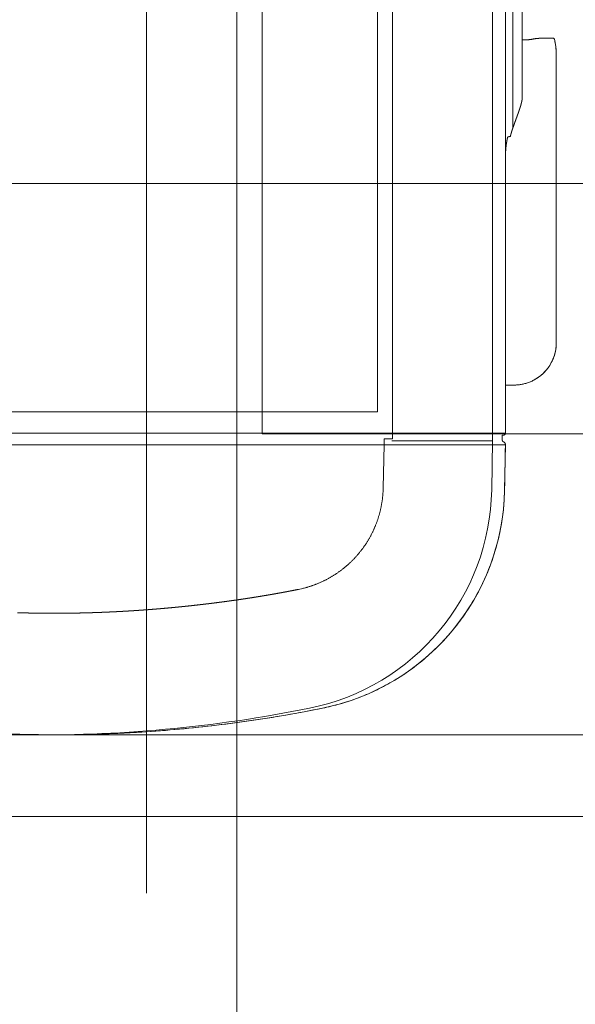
# Model space of a CAD drawing. Header units: millimetres. Extents: x 83969 to 141394, y 139608 to 176267.
# Tile 24 of 40: x 114545 to 115071, y 168722 to 169656. Entities that reach past the tile are written whole.
import ezdxf

# ---------------------------------------------------------------- set-up
doc = ezdxf.new("R2010")
doc.units = ezdxf.units.MM
doc.header["$LTSCALE"] = 50
doc.layers.add('AL35----_PLAFONDS', color=16, linetype='Continuous', lineweight=9)
doc.layers.add('AL72----_INRGEBRUIKSR_OUD', color=6, linetype='Continuous', lineweight=9)
doc.layers.add('AL68----_BRAND_60 MIN', color=92, linetype='BR60')
doc.linetypes.add('BR60', pattern='A,15,-1,["60",Standard,S=2.5,R=0,X=0,Y=-1.25],-4', length=20)

# ---------------------------------------------------------------- blocks, each defined once
blk = doc.blocks.new('A$C624C5264')
at = {"layer": 'AL72----_INRGEBRUIKSR_OUD', "linetype": 'Continuous', "lineweight": 0}
for p, q in [((28865, -6672.05), (28865, -3857.95)), ((29097.94, -4288.37), (29097.94, -6241.63)), ((29083.65, -6215.96), (29083.65, -4314.04)), ((29220.75, -5863.57), (29220.75, -4666.46)), ((29211.93, -5356.09), (29211.93, -5947.18)), ((29205.02, -6190.65), (29205.02, -5369.53)), ((29192.7, -5392), (29192.7, -6243.5)), ((29222.53, -5863.57), (29220.75, -5863.57)), ((29220.75, -5920.2), (29220.75, -5863.57)), ((29239.08, -5861.97), (29239.08, -5861.97)), ((29250.33, -5861.97), (29239.08, -5861.97)), ((29250.33, -5861.97), (29250.33, -5861.97)), ((29253.1, -5876.91), (29253.1, -5876.91)), ((29253.1, -5886.98), (29253.1, -5876.91)), ((29253.1, -5886.98), (29253.1, -5886.98)), ((29253.1, -6150.65), (29253.1, -5886.98)), ((29205.02, -6190.65), (29213.1, -6190.65)), ((29205.02, -6236.09), (29205.02, -6190.65)), ((29213.1, -6190.65), (29213.1, -6190.65)), ((28406.4, -6215.96), (29083.65, -6215.96)), ((29205.02, -6236.09), (28301.46, -6236.09)), ((29090.01, -6247.16), (29090.01, -6241.63)), ((29090.01, -6241.63), (29097.94, -6241.63)), ((29201.76, -6238.11), (29203.05, -6238.09)), ((29201.92, -6242.66), (29201.76, -6238.11)), ((29204.92, -6247.16), (28301.56, -6247.16)), ((29090.01, -6247.16), (29089.16, -6288)), ((29097.35, -6243.5), (29192.7, -6243.5)), ((29192.7, -6243.5), (29191.96, -6289.84)), ((29203.15, -6244.44), (29203.15, -6244.44)), ((29204.18, -6289.84), (29204.92, -6247.16)), ((29089.16, -6288), (29089.14, -6289.23)), ((29374.3, -6522.05), (28140.9, -6522.05))]:
    blk.add_line(p, q, dxfattribs=at)
for centre, radius, start, end in [((29239.08, -5905.17), 43.2, 90, 101.00147), ((29250.33, -5862.97), 1, 14.47318, 90.00034), ((29196.35, -5876.91), 56.75, 0.00007, 14.47318), ((29213.1, -6150.65), 40, 270, 0), ((29203.92, -6242.59), 2, 181.99979, 247.32879), ((29203.02, -6236.09), 2, 271, 0), ((29202.02, -6247.11), 2.9, 359.00002, 67.17672), ((28988.64, -6286.24), 100.54, 357.59656, 358.29792), ((28976.98, -6286.09), 215.01, 281.40315, 359), ((28989.2, -6286.09), 215.01, 281.41078, 359.00002), ((28988.58, -6286.17), 100.6, 352.64861, 353.34961), ((28988.56, -6286.2), 100.62, 353.36829, 354.06913), ((28988.56, -6286.18), 100.63, 354.05907, 354.75989), ((28988.57, -6286.21), 100.61, 354.77677, 355.47765), ((28988.59, -6286.2), 100.59, 355.46769, 356.16876), ((28988.66, -6286.23), 100.52, 356.18682, 356.88835), ((28988.69, -6286.21), 100.49, 356.87638, 357.57814), ((28988.73, -6286.13), 100.47, 347.00135, 347.70327), ((28988.83, -6286.18), 100.36, 347.71978, 348.42247), ((28988.88, -6286.17), 100.31, 348.4118, 349.11485), ((28988.89, -6286.21), 100.3, 349.13323, 349.83634), ((28988.85, -6286.18), 100.34, 349.82388, 350.52668), ((28988.73, -6286.2), 100.45, 350.54729, 351.24933), ((28988.67, -6286.17), 100.52, 351.23803, 351.93958), ((28988.62, -6286.19), 100.57, 351.95865, 352.65987), ((28988.62, -6286.06), 100.59, 341.36472, 342.06579), ((28988.58, -6286.07), 100.63, 342.08337, 342.78418), ((28988.56, -6286.05), 100.65, 342.7758, 343.47647), ((28988.54, -6286.08), 100.66, 343.49273, 344.19333), ((28988.56, -6286.07), 100.65, 344.18423, 344.88488), ((28988.57, -6286.1), 100.62, 344.90234, 345.60318), ((28988.61, -6286.09), 100.59, 345.59085, 346.29192), ((28988.65, -6286.13), 100.54, 346.31062, 347.01205), ((28988.68, -6286.01), 100.55, 335.71945, 336.42082), ((28988.71, -6286.06), 100.51, 336.43807, 337.13972), ((28988.77, -6286.06), 100.45, 337.12878, 337.83085), ((28988.85, -6286.13), 100.35, 337.8475, 338.55025), ((28988.87, -6286.12), 100.33, 338.54053, 339.2434), ((28988.81, -6286.13), 100.39, 339.26076, 339.96323), ((28988.76, -6286.09), 100.45, 339.95297, 340.65501), ((28988.67, -6286.09), 100.54, 340.67523, 341.37668), ((28988.91, -6286.08), 100.32, 330.07521, 330.77822), ((28988.81, -6286.06), 100.42, 330.79611, 331.4984), ((28988.76, -6286.01), 100.48, 331.48826, 332.19008), ((28988.7, -6286.01), 100.53, 332.20837, 332.90986), ((28988.68, -6285.99), 100.56, 332.90077, 333.60204), ((28988.65, -6286), 100.59, 333.61853, 334.31965), ((28988.66, -6285.98), 100.59, 334.30883, 335.00993), ((28988.65, -6286.02), 100.57, 335.0295, 335.7307), ((28988.64, -6285.87), 100.66, 323.74516, 324.44578), ((28988.65, -6285.85), 100.66, 324.43492, 325.13551), ((28988.64, -6285.89), 100.65, 325.15253, 325.85323), ((28988.67, -6285.89), 100.62, 325.84524, 326.54612), ((28988.69, -6285.94), 100.58, 326.56091, 327.26209), ((28988.75, -6285.95), 100.52, 327.25229, 327.95387), ((28988.81, -6286.02), 100.43, 327.97151, 328.67371), ((28988.88, -6286.04), 100.36, 328.66171, 329.36438), ((28988.92, -6286.1), 100.3, 329.38304, 330.08616), ((28988.79, -6285.89), 100.53, 316.6897, 317.39126), ((28988.85, -6285.92), 100.47, 317.37927, 318.08121), ((28988.89, -6286), 100.38, 318.09839, 318.80098), ((28988.93, -6286.01), 100.34, 318.79002, 319.49288), ((28988.91, -6286.03), 100.35, 319.51179, 320.21461), ((28988.88, -6285.98), 100.4, 320.20276, 320.90523), ((28988.78, -6285.95), 100.5, 320.9245, 321.62625), ((28988.74, -6285.89), 100.57, 321.6161, 322.31739), ((28988.69, -6285.89), 100.61, 322.33538, 323.03634), ((28988.67, -6285.86), 100.64, 323.02689, 323.72765), ((28988.94, -6285.91), 100.41, 308.91356, 309.61594), ((28988.98, -6286.01), 100.31, 309.63154, 310.33463), ((28989, -6286), 100.31, 310.32408, 311.02722), ((28988.92, -6285.96), 100.39, 311.04548, 311.74802), ((28988.89, -6285.9), 100.46, 311.73819, 312.44028), ((28988.83, -6285.88), 100.51, 312.45856, 313.16022), ((28988.81, -6285.83), 100.55, 313.14925, 313.85064), ((28988.77, -6285.84), 100.58, 313.87008, 314.57129), ((28988.78, -6285.82), 100.59, 314.5603, 315.26145), ((28988.76, -6285.85), 100.58, 315.27871, 315.97991), ((28988.79, -6285.85), 100.56, 315.96892, 316.67025), ((28989.02, -6285.92), 100.36, 299.03853, 299.74128), ((28989.02, -6285.98), 100.31, 299.75996, 300.46304), ((28989.02, -6285.94), 100.34, 300.45231, 301.1552), ((28988.94, -6285.87), 100.45, 301.17287, 301.87498), ((28988.91, -6285.79), 100.53, 301.86541, 302.567), ((28988.86, -6285.76), 100.58, 302.58531, 303.28651), ((28988.85, -6285.72), 100.62, 303.27736, 303.97829), ((28988.81, -6285.71), 100.65, 303.99366, 304.69439), ((28988.81, -6285.7), 100.66, 304.68741, 305.38805), ((28988.79, -6285.72), 100.66, 305.4039, 306.10457), ((28988.82, -6285.72), 100.64, 306.09374, 306.79454), ((28988.81, -6285.77), 100.6, 306.81264, 307.5137), ((28988.86, -6285.79), 100.55, 307.50299, 308.20437), ((28988.88, -6285.86), 100.49, 308.22103, 308.92288), ((28940.43, -6115.73), 277.35, 285.6231, 285.84581), ((28987.49, -6281.26), 105.25, 285.80594, 286.45498), ((28993.67, -6300.46), 85.09, 286.1269, 286.98183), ((28989.53, -6287.09), 99.09, 287.01049, 287.72794), ((28986.77, -6279.06), 107.57, 287.82655, 288.47698), ((28988.83, -6285.3), 101.01, 288.48735, 289.1842), ((28989.74, -6287.66), 98.48, 289.13847, 289.85612), ((28989.12, -6286.05), 100.2, 289.87669, 290.58092), ((28988.86, -6285.37), 100.93, 290.57977, 291.27819), ((28989.03, -6285.87), 100.41, 291.29465, 291.99703), ((28989.12, -6286.02), 100.23, 291.98321, 292.68695), ((28988.99, -6285.8), 100.48, 292.70776, 293.40971), ((28988.96, -6285.69), 100.59, 293.39922, 294.10033), ((28988.94, -6285.72), 100.57, 294.11813, 294.81939), ((28988.95, -6285.72), 100.57, 294.80932, 295.51063), ((28988.92, -6285.72), 100.58, 295.52912, 296.23033), ((28988.94, -6285.72), 100.58, 296.21786, 296.91912), ((28988.93, -6285.76), 100.54, 296.93812, 297.63961), ((28988.97, -6285.8), 100.49, 297.6289, 298.33073), ((28988.98, -6285.88), 100.42, 298.34797, 299.05033), ((28965.15, -6181.58), 207.37, 282.202, 282.97338), ((28995.15, -6308), 77.44, 282.34411, 283.92122), ((28993.02, -6299.06), 86.63, 283.86338, 284.77874), ((28766.37, -5247.23), 1275, 269.03291, 281.45061)]:
    blk.add_arc(centre, radius, start, end, dxfattribs=at)
for centre, major_axis, ratio, start_param, end_param in [((29222.53, -5819.71), (0, 43.87), 0.992342, 3.141593, 3.333605), ((28779.36, -5246.22), (0, 1275.85), 0.999823, 2.89531, 3.340748)]:
    blk.add_ellipse(centre, major_axis=major_axis, ratio=ratio, start_param=start_param, end_param=end_param, dxfattribs=at)
for points in [[(29220.75, -4666.46), (29220.75, -5265.02), (29220.75, -5863.57)], [(29220.75, -5863.57), (29221.64, -5863.57), (29222.53, -5863.57)], [(29239.08, -5861.97), (29244.71, -5861.97), (29250.33, -5861.97)], [(29253.1, -5876.91), (29253.1, -5881.94), (29253.1, -5886.98)], [(29215.4, -5937.52), (29215.43, -5937.42), (29215.47, -5937.33)], [(29211.93, -5947.18), (29211.82, -5947.5), (29211.71, -5947.82)], [(29211.93, -5947.18), (29211.97, -5947.09), (29212, -5946.99)], [(29213.1, -6190.65), (29209.06, -6190.65), (29205.02, -6190.65)], [(29205.02, -6190.65), (29205.02, -6213.37), (29205.02, -6236.09)], [(29203.05, -6238.09), (29202.41, -6238.1), (29201.76, -6238.11)], [(29201.76, -6238.11), (29201.84, -6240.39), (29201.92, -6242.66)], [(29204.92, -6247.16), (29204.55, -6268.5), (29204.18, -6289.84)], [(29008.98, -6384.26), (29007.48, -6384.56), (29005.99, -6384.86)]]:
    blk.add_open_spline(points, degree=2, dxfattribs=at)
for points, weights in [([(29222.53, -5863.57), (29226.72, -5863.57), (29230.84, -5862.77)], [1, 0.995394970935, 1]), ([(29230.84, -5862.77), (29234.92, -5861.97), (29239.08, -5861.97)], [1, 0.995394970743, 1]), ([(29250.33, -5861.97), (29251.11, -5861.97), (29251.3, -5862.72)], [1, 0.790546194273, 1]), ([(29251.3, -5862.72), (29253.1, -5869.7), (29253.1, -5876.91)], [1, 0.992034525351, 1]), ([(29219.52, -5925.44), (29219.55, -5925.34), (29219.58, -5925.24)], [1, 0.999998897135, 1]), ([(29219.58, -5925.24), (29219.6, -5925.14), (29219.63, -5925.04)], [1, 0.999998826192, 1]), ([(29219.63, -5925.04), (29219.66, -5924.94), (29219.68, -5924.84)], [1, 0.999998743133, 1]), ([(29219.68, -5924.84), (29219.71, -5924.75), (29219.74, -5924.65)], [1, 0.999998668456, 1]), ([(29219.74, -5924.65), (29219.77, -5924.55), (29219.79, -5924.45)], [1, 0.999998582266, 1]), ([(29219.79, -5924.45), (29219.82, -5924.35), (29219.84, -5924.25)], [1, 0.999998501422, 1]), ([(29219.84, -5924.25), (29219.87, -5924.15), (29219.9, -5924.05)], [1, 0.999998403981, 1]), ([(29219.9, -5924.05), (29219.92, -5923.95), (29219.95, -5923.85)], [1, 0.999998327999, 1]), ([(29219.95, -5923.85), (29219.97, -5923.75), (29220, -5923.65)], [1, 0.999998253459, 1]), ([(29220, -5923.65), (29220.02, -5923.55), (29220.05, -5923.45)], [1, 0.999998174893, 1]), ([(29220.05, -5923.45), (29220.07, -5923.35), (29220.1, -5923.25)], [1, 0.999998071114, 1]), ([(29220.1, -5923.25), (29220.12, -5923.15), (29220.15, -5923.05)], [1, 0.999997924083, 1]), ([(29220.15, -5923.05), (29220.17, -5922.95), (29220.19, -5922.85)], [1, 0.99999768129, 1]), ([(29220.19, -5922.85), (29220.22, -5922.75), (29220.24, -5922.65)], [1, 0.999997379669, 1]), ([(29220.24, -5922.65), (29220.26, -5922.55), (29220.28, -5922.45)], [1, 0.999996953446, 1]), ([(29220.28, -5922.45), (29220.31, -5922.35), (29220.33, -5922.25)], [1, 0.999996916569, 1]), ([(29220.33, -5922.25), (29220.35, -5922.15), (29220.37, -5922.05)], [1, 0.999997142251, 1]), ([(29220.37, -5922.05), (29220.39, -5921.95), (29220.41, -5921.84)], [1, 0.999996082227, 1]), ([(29220.41, -5921.84), (29220.44, -5921.74), (29220.46, -5921.63)], [1, 0.999993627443, 1]), ([(29220.46, -5921.63), (29220.48, -5921.54), (29220.5, -5921.44)], [1, 0.999996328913, 1]), ([(29220.5, -5921.44), (29220.51, -5921.35), (29220.53, -5921.26)], [1, 0.999999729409, 1]), ([(29220.53, -5921.26), (29220.55, -5921.14), (29220.57, -5921.03)], [1, 0.999991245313, 1]), ([(29220.57, -5921.03), (29220.6, -5920.85), (29220.63, -5920.67)], [1, 0.999970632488, 1]), ([(29220.63, -5920.67), (29220.69, -5920.44), (29220.75, -5920.2)], [1, 0.999992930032, 1]), ([(29216.37, -5934.86), (29216.4, -5934.77), (29216.44, -5934.67)], [1, 0.999999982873, 1]), ([(29216.44, -5934.67), (29216.47, -5934.58), (29216.5, -5934.48)], [1, 0.999999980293, 1]), ([(29216.5, -5934.48), (29216.54, -5934.39), (29216.57, -5934.29)], [1, 0.999999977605, 1]), ([(29216.57, -5934.29), (29216.61, -5934.2), (29216.64, -5934.1)], [1, 0.999999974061, 1]), ([(29216.64, -5934.1), (29216.68, -5934.01), (29216.71, -5933.91)], [1, 0.999999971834, 1]), ([(29216.71, -5933.91), (29216.74, -5933.82), (29216.78, -5933.72)], [1, 0.999999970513, 1]), ([(29216.78, -5933.72), (29216.81, -5933.63), (29216.85, -5933.53)], [1, 0.999999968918, 1]), ([(29216.85, -5933.53), (29216.88, -5933.44), (29216.91, -5933.34)], [1, 0.999999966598, 1]), ([(29216.91, -5933.34), (29216.95, -5933.25), (29216.98, -5933.15)], [1, 0.999999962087, 1]), ([(29216.98, -5933.15), (29217.02, -5933.06), (29217.05, -5932.96)], [1, 0.99999995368, 1]), ([(29217.05, -5932.96), (29217.08, -5932.87), (29217.12, -5932.77)], [1, 0.999999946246, 1]), ([(29217.12, -5932.77), (29217.15, -5932.68), (29217.19, -5932.58)], [1, 0.999999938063, 1]), ([(29217.19, -5932.58), (29217.22, -5932.49), (29217.25, -5932.39)], [1, 0.999999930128, 1]), ([(29217.25, -5932.39), (29217.29, -5932.3), (29217.32, -5932.2)], [1, 0.999999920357, 1]), ([(29217.32, -5932.2), (29217.35, -5932.1), (29217.39, -5932.01)], [1, 0.999999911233, 1]), ([(29217.39, -5932.01), (29217.42, -5931.91), (29217.46, -5931.82)], [1, 0.999999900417, 1]), ([(29217.46, -5931.82), (29217.49, -5931.72), (29217.52, -5931.63)], [1, 0.999999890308, 1]), ([(29217.52, -5931.63), (29217.56, -5931.53), (29217.59, -5931.44)], [1, 0.999999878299, 1]), ([(29217.59, -5931.44), (29217.62, -5931.34), (29217.66, -5931.24)], [1, 0.999999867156, 1]), ([(29217.66, -5931.24), (29217.69, -5931.15), (29217.72, -5931.05)], [1, 0.999999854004, 1]), ([(29217.72, -5931.05), (29217.76, -5930.96), (29217.79, -5930.86)], [1, 0.99999984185, 1]), ([(29217.79, -5930.86), (29217.82, -5930.77), (29217.85, -5930.67)], [1, 0.999999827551, 1]), ([(29217.85, -5930.67), (29217.89, -5930.57), (29217.92, -5930.48)], [1, 0.999999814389, 1]), ([(29217.92, -5930.48), (29217.95, -5930.38), (29217.99, -5930.29)], [1, 0.999999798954, 1]), ([(29217.99, -5930.29), (29218.02, -5930.19), (29218.05, -5930.09)], [1, 0.999999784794, 1]), ([(29218.05, -5930.09), (29218.08, -5930), (29218.12, -5929.9)], [1, 0.999999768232, 1]), ([(29218.12, -5929.9), (29218.15, -5929.81), (29218.18, -5929.71)], [1, 0.999999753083, 1]), ([(29218.18, -5929.71), (29218.21, -5929.61), (29218.25, -5929.52)], [1, 0.999999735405, 1]), ([(29218.25, -5929.52), (29218.28, -5929.42), (29218.31, -5929.32)], [1, 0.999999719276, 1]), ([(29218.31, -5929.32), (29218.34, -5929.23), (29218.37, -5929.13)], [1, 0.999999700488, 1]), ([(29218.37, -5929.13), (29218.41, -5929.04), (29218.44, -5928.94)], [1, 0.999999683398, 1]), ([(29218.44, -5928.94), (29218.47, -5928.84), (29218.5, -5928.75)], [1, 0.999999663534, 1]), ([(29218.5, -5928.75), (29218.53, -5928.65), (29218.56, -5928.55)], [1, 0.999999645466, 1]), ([(29218.56, -5928.55), (29218.59, -5928.46), (29218.63, -5928.36)], [1, 0.999999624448, 1]), ([(29218.63, -5928.36), (29218.66, -5928.26), (29218.69, -5928.17)], [1, 0.999999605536, 1]), ([(29218.69, -5928.17), (29218.72, -5928.07), (29218.75, -5927.97)], [1, 0.999999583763, 1]), ([(29218.75, -5927.97), (29218.78, -5927.88), (29218.81, -5927.78)], [1, 0.999999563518, 1]), ([(29218.81, -5927.78), (29218.84, -5927.68), (29218.87, -5927.58)], [1, 0.999999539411, 1]), ([(29218.87, -5927.58), (29218.9, -5927.49), (29218.93, -5927.39)], [1, 0.999999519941, 1]), ([(29218.93, -5927.39), (29218.96, -5927.29), (29218.99, -5927.2)], [1, 0.999999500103, 1]), ([(29218.99, -5927.2), (29219.02, -5927.1), (29219.05, -5927)], [1, 0.999999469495, 1]), ([(29219.05, -5927), (29219.08, -5926.9), (29219.11, -5926.81)], [1, 0.999999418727, 1]), ([(29219.11, -5926.81), (29219.14, -5926.71), (29219.17, -5926.61)], [1, 0.999999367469, 1]), ([(29219.17, -5926.61), (29219.2, -5926.51), (29219.23, -5926.42)], [1, 0.999999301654, 1]), ([(29219.23, -5926.42), (29219.26, -5926.32), (29219.29, -5926.22)], [1, 0.999999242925, 1]), ([(29219.29, -5926.22), (29219.32, -5926.12), (29219.35, -5926.02)], [1, 0.999999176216, 1]), ([(29219.35, -5926.02), (29219.38, -5925.93), (29219.41, -5925.83)], [1, 0.999999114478, 1]), ([(29219.41, -5925.83), (29219.43, -5925.73), (29219.46, -5925.63)], [1, 0.999999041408, 1]), ([(29219.46, -5925.63), (29219.49, -5925.53), (29219.52, -5925.44)], [1, 0.999998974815, 1]), ([(29213.01, -5944.14), (29213.05, -5944.05), (29213.08, -5943.95)], [1, 0.999999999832, 1]), ([(29213.08, -5943.95), (29213.11, -5943.86), (29213.15, -5943.76)], [1, 0.999999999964, 1]), ([(29213.15, -5943.76), (29213.18, -5943.67), (29213.21, -5943.57)], [1, 0.999999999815, 1]), ([(29213.21, -5943.57), (29213.25, -5943.48), (29213.28, -5943.38)], [1, 0.99999999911, 1]), ([(29213.28, -5943.38), (29213.32, -5943.29), (29213.35, -5943.19)], [1, 0.999999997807, 1]), ([(29213.35, -5943.19), (29213.38, -5943.1), (29213.42, -5943)], [1, 0.99999999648, 1]), ([(29213.42, -5943), (29213.45, -5942.91), (29213.48, -5942.81)], [1, 0.99999999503, 1]), ([(29213.48, -5942.81), (29213.52, -5942.72), (29213.55, -5942.62)], [1, 0.999999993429, 1]), ([(29213.55, -5942.62), (29213.59, -5942.53), (29213.62, -5942.44)], [1, 0.99999999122, 1]), ([(29213.62, -5942.44), (29213.65, -5942.34), (29213.69, -5942.25)], [1, 0.999999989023, 1]), ([(29213.69, -5942.25), (29213.72, -5942.15), (29213.75, -5942.06)], [1, 0.999999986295, 1]), ([(29213.75, -5942.06), (29213.79, -5941.96), (29213.82, -5941.87)], [1, 0.99999998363, 1]), ([(29213.82, -5941.87), (29213.86, -5941.77), (29213.89, -5941.68)], [1, 0.999999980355, 1]), ([(29213.89, -5941.68), (29213.92, -5941.58), (29213.96, -5941.49)], [1, 0.999999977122, 1]), ([(29213.96, -5941.49), (29213.99, -5941.39), (29214.03, -5941.3)], [1, 0.999999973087, 1]), ([(29214.03, -5941.3), (29214.06, -5941.21), (29214.09, -5941.11)], [1, 0.999999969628, 1]), ([(29214.09, -5941.11), (29214.13, -5941.02), (29214.16, -5940.92)], [1, 0.999999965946, 1]), ([(29214.16, -5940.92), (29214.2, -5940.83), (29214.23, -5940.73)], [1, 0.999999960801, 1]), ([(29214.23, -5940.73), (29214.26, -5940.64), (29214.3, -5940.54)], [1, 0.99999995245, 1]), ([(29214.3, -5940.54), (29214.33, -5940.45), (29214.37, -5940.35)], [1, 0.999999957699, 1]), ([(29214.37, -5940.35), (29214.4, -5940.26), (29214.43, -5940.16)], [1, 0.999999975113, 1]), ([(29214.43, -5940.16), (29214.47, -5940.07), (29214.5, -5939.98)], [1, 0.999999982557, 1]), ([(29214.5, -5939.98), (29214.54, -5939.88), (29214.57, -5939.79)], [1, 0.999999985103, 1]), ([(29214.57, -5939.79), (29214.61, -5939.69), (29214.64, -5939.6)], [1, 0.999999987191, 1]), ([(29214.64, -5939.6), (29214.68, -5939.5), (29214.71, -5939.41)], [1, 0.999999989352, 1]), ([(29214.71, -5939.41), (29214.74, -5939.31), (29214.78, -5939.22)], [1, 0.999999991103, 1]), ([(29214.78, -5939.22), (29214.81, -5939.12), (29214.85, -5939.03)], [1, 0.999999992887, 1]), ([(29214.85, -5939.03), (29214.88, -5938.94), (29214.92, -5938.84)], [1, 0.999999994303, 1]), ([(29214.92, -5938.84), (29214.95, -5938.75), (29214.99, -5938.65)], [1, 0.99999999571, 1]), ([(29214.99, -5938.65), (29215.02, -5938.56), (29215.05, -5938.46)], [1, 0.999999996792, 1]), ([(29215.05, -5938.46), (29215.09, -5938.37), (29215.12, -5938.27)], [1, 0.999999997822, 1]), ([(29215.12, -5938.27), (29215.16, -5938.18), (29215.19, -5938.08)], [1, 0.99999999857, 1]), ([(29215.19, -5938.08), (29215.23, -5937.99), (29215.26, -5937.9)], [1, 0.999999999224, 1]), ([(29215.26, -5937.9), (29215.3, -5937.8), (29215.33, -5937.71)], [1, 0.999999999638, 1]), ([(29215.33, -5937.71), (29215.37, -5937.61), (29215.4, -5937.52)], [1, 0.999999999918, 1]), ([(29215.47, -5937.33), (29215.5, -5937.23), (29215.54, -5937.14)], [1, 0.999999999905, 1]), ([(29215.54, -5937.14), (29215.57, -5937.04), (29215.61, -5936.95)], [1, 0.999999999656, 1]), ([(29215.61, -5936.95), (29215.64, -5936.85), (29215.68, -5936.76)], [1, 0.999999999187, 1]), ([(29215.68, -5936.76), (29215.71, -5936.66), (29215.75, -5936.57)], [1, 0.999999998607, 1]), ([(29215.75, -5936.57), (29215.78, -5936.48), (29215.82, -5936.38)], [1, 0.999999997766, 1]), ([(29215.82, -5936.38), (29215.85, -5936.29), (29215.88, -5936.19)], [1, 0.999999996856, 1]), ([(29215.88, -5936.19), (29215.92, -5936.1), (29215.95, -5936)], [1, 0.999999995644, 1]), ([(29215.95, -5936), (29215.99, -5935.91), (29216.02, -5935.81)], [1, 0.999999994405, 1]), ([(29216.02, -5935.81), (29216.06, -5935.72), (29216.09, -5935.62)], [1, 0.99999999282, 1]), ([(29216.09, -5935.62), (29216.13, -5935.53), (29216.16, -5935.43)], [1, 0.999999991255, 1]), ([(29216.16, -5935.43), (29216.19, -5935.34), (29216.23, -5935.24)], [1, 0.999999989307, 1]), ([(29216.23, -5935.24), (29216.26, -5935.15), (29216.3, -5935.05)], [1, 0.999999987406, 1]), ([(29216.3, -5935.05), (29216.33, -5934.96), (29216.37, -5934.86)], [1, 0.999999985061, 1]), ([(29210.14, -5952.96), (29210.05, -5953.29), (29209.97, -5953.61)], [1, 0.999990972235, 1]), ([(29210.32, -5952.31), (29210.23, -5952.64), (29210.14, -5952.96)], [1, 0.999990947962, 1]), ([(29210.5, -5951.66), (29210.41, -5951.99), (29210.32, -5952.31)], [1, 0.999990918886, 1]), ([(29210.69, -5951.02), (29210.59, -5951.34), (29210.5, -5951.66)], [1, 0.999990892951, 1]), ([(29210.88, -5950.37), (29210.78, -5950.7), (29210.69, -5951.02)], [1, 0.999990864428, 1]), ([(29211.08, -5949.73), (29210.98, -5950.05), (29210.88, -5950.37)], [1, 0.999990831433, 1]), ([(29211.29, -5949.09), (29211.18, -5949.41), (29211.08, -5949.73)], [1, 0.999990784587, 1]), ([(29211.5, -5948.45), (29211.39, -5948.77), (29211.29, -5949.09)], [1, 0.999990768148, 1]), ([(29211.71, -5947.82), (29211.6, -5948.13), (29211.5, -5948.45)], [1, 0.999990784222, 1]), ([(29212, -5946.99), (29212.04, -5946.9), (29212.07, -5946.8)], [1, 0.99999999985, 1]), ([(29212.07, -5946.8), (29212.1, -5946.71), (29212.14, -5946.61)], [1, 0.999999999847, 1]), ([(29212.14, -5946.61), (29212.17, -5946.52), (29212.2, -5946.42)], [1, 0.99999999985, 1]), ([(29212.2, -5946.42), (29212.24, -5946.33), (29212.27, -5946.23)], [1, 0.999999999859, 1]), ([(29212.27, -5946.23), (29212.3, -5946.14), (29212.34, -5946.04)], [1, 0.999999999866, 1]), ([(29212.34, -5946.04), (29212.37, -5945.95), (29212.41, -5945.85)], [1, 0.999999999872, 1]), ([(29212.41, -5945.85), (29212.44, -5945.76), (29212.47, -5945.66)], [1, 0.999999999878, 1]), ([(29212.47, -5945.66), (29212.51, -5945.57), (29212.54, -5945.47)], [1, 0.999999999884, 1]), ([(29212.54, -5945.47), (29212.57, -5945.38), (29212.61, -5945.28)], [1, 0.99999999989, 1]), ([(29212.61, -5945.28), (29212.64, -5945.19), (29212.68, -5945.09)], [1, 0.999999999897, 1]), ([(29212.68, -5945.09), (29212.71, -5945), (29212.74, -5944.9)], [1, 0.999999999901, 1]), ([(29212.74, -5944.9), (29212.78, -5944.81), (29212.81, -5944.71)], [1, 0.999999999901, 1]), ([(29212.81, -5944.71), (29212.84, -5944.62), (29212.88, -5944.52)], [1, 0.999999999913, 1]), ([(29212.88, -5944.52), (29212.91, -5944.43), (29212.95, -5944.33)], [1, 0.999999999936, 1]), ([(29212.95, -5944.33), (29212.98, -5944.24), (29213.01, -5944.14)], [1, 0.999999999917, 1]), ([(29205.84, -5962.18), (29205.79, -5962.52), (29205.75, -5962.85)], [1, 0.999991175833, 1]), ([(29205.94, -5961.52), (29205.89, -5961.85), (29205.84, -5962.18)], [1, 0.99999118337, 1]), ([(29206.04, -5960.85), (29205.99, -5961.18), (29205.94, -5961.52)], [1, 0.999991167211, 1]), ([(29206.16, -5960.19), (29206.1, -5960.52), (29206.04, -5960.85)], [1, 0.999991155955, 1]), ([(29206.27, -5959.53), (29206.21, -5959.86), (29206.16, -5960.19)], [1, 0.999991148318, 1]), ([(29206.39, -5958.86), (29206.33, -5959.19), (29206.27, -5959.53)], [1, 0.999991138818, 1]), ([(29206.52, -5958.2), (29206.46, -5958.53), (29206.39, -5958.86)], [1, 0.999991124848, 1]), ([(29206.65, -5957.54), (29206.59, -5957.87), (29206.52, -5958.2)], [1, 0.999991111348, 1]), ([(29206.79, -5956.88), (29206.72, -5957.21), (29206.65, -5957.54)], [1, 0.99999109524, 1]), ([(29206.94, -5956.23), (29206.86, -5956.56), (29206.79, -5956.88)], [1, 0.999991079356, 1]), ([(29207.09, -5955.57), (29207.01, -5955.9), (29206.94, -5956.23)], [1, 0.999991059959, 1]), ([(29209.64, -5954.92), (29208.34, -5955.24), (29207.09, -5955.57)], [1, 0.999991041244, 1]), ([(29209.8, -5954.26), (29209.72, -5954.59), (29209.64, -5954.92)], [1, 0.999991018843, 1]), ([(29209.97, -5953.61), (29209.88, -5953.94), (29209.8, -5954.26)], [1, 0.999990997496, 1]), ([(29205.04, -5972.06), (29205.03, -5972.82), (29205.02, -5973.58)], [1, 0.999989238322, 1]), ([(29205.06, -5970.89), (29205.05, -5971.47), (29205.04, -5972.06)], [1, 0.999955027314, 1]), ([(29205.09, -5970.14), (29205.07, -5970.51), (29205.06, -5970.89)], [1, 0.999984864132, 1]), ([(29205.12, -5969.55), (29205.11, -5969.84), (29205.09, -5970.14)], [1, 0.999999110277, 1]), ([(29205.16, -5968.9), (29205.14, -5969.22), (29205.12, -5969.55)], [1, 0.999992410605, 1]), ([(29205.2, -5968.2), (29205.18, -5968.55), (29205.16, -5968.9)], [1, 0.999986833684, 1]), ([(29205.25, -5967.53), (29205.22, -5967.87), (29205.2, -5968.2)], [1, 0.99999074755, 1]), ([(29205.3, -5966.86), (29205.27, -5967.19), (29205.25, -5967.53)], [1, 0.999992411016, 1]), ([(29205.36, -5966.19), (29205.33, -5966.53), (29205.3, -5966.86)], [1, 0.99999129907, 1]), ([(29205.43, -5965.52), (29205.39, -5965.86), (29205.36, -5966.19)], [1, 0.999990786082, 1]), ([(29205.5, -5964.85), (29205.46, -5965.19), (29205.43, -5965.52)], [1, 0.999991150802, 1]), ([(29205.58, -5964.18), (29205.54, -5964.52), (29205.5, -5964.85)], [1, 0.999991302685, 1]), ([(29205.66, -5963.52), (29205.62, -5963.85), (29205.58, -5964.18)], [1, 0.999991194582, 1]), ([(29205.75, -5962.85), (29205.7, -5963.18), (29205.66, -5963.52)], [1, 0.999991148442, 1]), ([(29201.92, -6242.66), (29201.96, -6243.94), (29203.15, -6244.44)], [1, 0.841846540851, 1]), ([(29205.02, -6236.09), (29205.02, -6238.06), (29203.05, -6238.09)], [1, 0.71325550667, 1]), ([(29203.15, -6244.44), (29204.96, -6245.2), (29204.92, -6247.16)], [1, 0.828174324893, 1]), ([(29204.18, -6289.84), (29201.16, -6462.65), (29031.74, -6496.85)], [1, 0.779396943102, 1]), ([(28967.07, -6391.78), (28965.56, -6392.02), (28964.06, -6392.25)], [1, 0.999999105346, 1]), ([(28970.07, -6391.3), (28968.57, -6391.54), (28967.07, -6391.78)], [1, 0.999999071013, 1]), ([(28973.07, -6390.81), (28971.57, -6391.05), (28970.07, -6391.3)], [1, 0.999999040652, 1]), ([(28976.07, -6390.31), (28974.57, -6390.56), (28973.07, -6390.81)], [1, 0.999999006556, 1]), ([(28979.07, -6389.81), (28977.57, -6390.06), (28976.07, -6390.31)], [1, 0.999998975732, 1]), ([(28982.07, -6389.29), (28980.57, -6389.55), (28979.07, -6389.81)], [1, 0.999998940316, 1]), ([(28985.07, -6388.77), (28983.57, -6389.03), (28982.07, -6389.29)], [1, 0.999998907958, 1]), ([(28988.06, -6388.24), (28986.56, -6388.51), (28985.07, -6388.77)], [1, 0.999998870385, 1]), ([(28991.05, -6387.7), (28989.56, -6387.97), (28988.06, -6388.24)], [1, 0.99999883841, 1]), ([(28994.05, -6387.15), (28992.55, -6387.43), (28991.05, -6387.7)], [1, 0.999998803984, 1]), ([(28997.04, -6386.59), (28995.54, -6386.87), (28994.05, -6387.15)], [1, 0.999998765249, 1]), ([(29000.02, -6386.02), (28998.53, -6386.31), (28997.04, -6386.59)], [1, 0.999998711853, 1]), ([(29003.01, -6385.45), (29001.52, -6385.74), (29000.02, -6386.02)], [1, 0.99999869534, 1]), ([(29005.99, -6384.86), (29004.5, -6385.16), (29003.01, -6385.45)], [1, 0.999998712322, 1]), ([(28891.64, -6401.33), (28890.13, -6401.48), (28888.61, -6401.62)], [1, 0.999999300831, 1]), ([(28894.67, -6401.04), (28893.16, -6401.19), (28891.64, -6401.33)], [1, 0.999999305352, 1]), ([(28897.7, -6400.74), (28896.18, -6400.89), (28894.67, -6401.04)], [1, 0.999999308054, 1]), ([(28900.72, -6400.43), (28899.21, -6400.58), (28897.7, -6400.74)], [1, 0.999999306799, 1]), ([(28903.75, -6400.11), (28902.23, -6400.27), (28900.72, -6400.43)], [1, 0.999999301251, 1]), ([(28906.77, -6399.79), (28905.26, -6399.95), (28903.75, -6400.11)], [1, 0.999999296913, 1]), ([(28909.79, -6399.46), (28908.28, -6399.62), (28906.77, -6399.79)], [1, 0.999999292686, 1]), ([(28912.82, -6399.12), (28911.31, -6399.29), (28909.79, -6399.46)], [1, 0.999999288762, 1]), ([(28915.84, -6398.77), (28914.33, -6398.95), (28912.82, -6399.12)], [1, 0.999999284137, 1]), ([(28918.86, -6398.42), (28917.35, -6398.6), (28915.84, -6398.77)], [1, 0.999999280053, 1]), ([(28921.88, -6398.06), (28920.37, -6398.24), (28918.86, -6398.42)], [1, 0.999999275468, 1]), ([(28924.9, -6397.69), (28923.39, -6397.88), (28921.88, -6398.06)], [1, 0.999999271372, 1]), ([(28927.92, -6397.32), (28926.41, -6397.51), (28924.9, -6397.69)], [1, 0.99999926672, 1]), ([(28930.94, -6396.94), (28929.43, -6397.13), (28927.92, -6397.32)], [1, 0.999999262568, 1]), ([(28933.95, -6396.55), (28932.44, -6396.75), (28930.94, -6396.94)], [1, 0.999999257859, 1]), ([(28936.97, -6396.15), (28935.46, -6396.35), (28933.95, -6396.55)], [1, 0.999999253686, 1]), ([(28939.98, -6395.75), (28938.48, -6395.95), (28936.97, -6396.15)], [1, 0.999999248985, 1]), ([(28943, -6395.34), (28941.49, -6395.55), (28939.98, -6395.75)], [1, 0.999999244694, 1]), ([(28946.01, -6394.92), (28944.5, -6395.13), (28943, -6395.34)], [1, 0.99999923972, 1]), ([(28949.02, -6394.49), (28947.52, -6394.71), (28946.01, -6394.92)], [1, 0.999999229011, 1]), ([(28952.03, -6394.06), (28950.53, -6394.28), (28949.02, -6394.49)], [1, 0.999999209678, 1]), ([(28955.04, -6393.62), (28953.54, -6393.84), (28952.03, -6394.06)], [1, 0.999999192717, 1]), ([(28958.05, -6393.17), (28956.54, -6393.4), (28955.04, -6393.62)], [1, 0.999999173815, 1]), ([(28961.06, -6392.71), (28959.55, -6392.94), (28958.05, -6393.17)], [1, 0.999999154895, 1]), ([(28964.06, -6392.25), (28962.56, -6392.48), (28961.06, -6392.71)], [1, 0.99999913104, 1]), ([(28745.85, -6406.47), (28744.33, -6406.43), (28742.81, -6406.38)], [1, 0.999999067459, 1]), ([(28748.89, -6406.56), (28747.37, -6406.52), (28745.85, -6406.47)], [1, 0.999999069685, 1]), ([(28751.93, -6406.63), (28750.41, -6406.6), (28748.89, -6406.56)], [1, 0.999999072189, 1]), ([(28754.97, -6406.7), (28753.45, -6406.67), (28751.93, -6406.63)], [1, 0.999999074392, 1]), ([(28758.01, -6406.75), (28756.49, -6406.73), (28754.97, -6406.7)], [1, 0.999999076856, 1]), ([(28761.05, -6406.8), (28759.53, -6406.78), (28758.01, -6406.75)], [1, 0.99999907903, 1]), ([(28764.09, -6406.84), (28762.57, -6406.83), (28761.05, -6406.8)], [1, 0.99999908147, 1]), ([(28767.13, -6406.88), (28765.61, -6406.86), (28764.09, -6406.84)], [1, 0.999999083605, 1]), ([(28770.17, -6406.9), (28768.65, -6406.89), (28767.13, -6406.88)], [1, 0.999999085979, 1]), ([(28773.21, -6406.92), (28771.69, -6406.91), (28770.17, -6406.9)], [1, 0.999999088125, 1]), ([(28776.25, -6406.93), (28774.73, -6406.92), (28773.21, -6406.92)], [1, 0.999999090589, 1]), ([(28779.29, -6406.93), (28777.77, -6406.93), (28776.25, -6406.93)], [1, 0.999999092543, 1]), ([(28782.34, -6406.92), (28780.82, -6406.92), (28779.29, -6406.93)], [1, 0.999999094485, 1]), ([(28785.38, -6406.9), (28783.86, -6406.91), (28782.34, -6406.92)], [1, 0.999999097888, 1]), ([(28788.42, -6406.87), (28786.9, -6406.89), (28785.38, -6406.9)], [1, 0.999999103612, 1]), ([(28791.46, -6406.84), (28789.94, -6406.86), (28788.42, -6406.87)], [1, 0.999999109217, 1]), ([(28794.5, -6406.8), (28792.98, -6406.82), (28791.46, -6406.84)], [1, 0.999999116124, 1]), ([(28797.54, -6406.75), (28796.02, -6406.78), (28794.5, -6406.8)], [1, 0.999999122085, 1]), ([(28800.58, -6406.69), (28799.06, -6406.72), (28797.54, -6406.75)], [1, 0.999999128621, 1]), ([(28803.62, -6406.63), (28802.1, -6406.66), (28800.58, -6406.69)], [1, 0.999999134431, 1]), ([(28806.66, -6406.55), (28805.14, -6406.59), (28803.62, -6406.63)], [1, 0.999999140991, 1]), ([(28809.7, -6406.47), (28808.18, -6406.51), (28806.66, -6406.55)], [1, 0.999999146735, 1]), ([(28812.74, -6406.38), (28811.22, -6406.43), (28809.7, -6406.47)], [1, 0.999999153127, 1]), ([(28815.78, -6406.28), (28814.26, -6406.33), (28812.74, -6406.38)], [1, 0.999999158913, 1]), ([(28818.82, -6406.18), (28817.3, -6406.23), (28815.78, -6406.28)], [1, 0.999999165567, 1]), ([(28821.86, -6406.06), (28820.34, -6406.12), (28818.82, -6406.18)], [1, 0.99999917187, 1]), ([(28824.9, -6405.94), (28823.38, -6406), (28821.86, -6406.06)], [1, 0.999999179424, 1]), ([(28827.94, -6405.81), (28826.42, -6405.88), (28824.9, -6405.94)], [1, 0.999999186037, 1]), ([(28830.98, -6405.67), (28829.46, -6405.74), (28827.94, -6405.81)], [1, 0.999999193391, 1]), ([(28834.01, -6405.53), (28832.49, -6405.6), (28830.98, -6405.67)], [1, 0.999999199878, 1]), ([(28837.05, -6405.38), (28835.53, -6405.45), (28834.01, -6405.53)], [1, 0.999999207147, 1]), ([(28840.09, -6405.22), (28838.57, -6405.3), (28837.05, -6405.38)], [1, 0.999999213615, 1]), ([(28843.12, -6405.05), (28841.61, -6405.13), (28840.09, -6405.22)], [1, 0.999999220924, 1]), ([(28846.16, -6404.87), (28844.64, -6404.96), (28843.12, -6405.05)], [1, 0.99999922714, 1]), ([(28849.2, -6404.69), (28847.68, -6404.78), (28846.16, -6404.87)], [1, 0.999999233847, 1]), ([(28852.23, -6404.5), (28850.71, -6404.59), (28849.2, -6404.69)], [1, 0.999999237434, 1]), ([(28855.27, -6404.3), (28853.75, -6404.4), (28852.23, -6404.5)], [1, 0.99999923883, 1]), ([(28858.3, -6404.09), (28856.78, -6404.2), (28855.27, -6404.3)], [1, 0.999999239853, 1]), ([(28861.33, -6403.88), (28859.82, -6403.99), (28858.3, -6404.09)], [1, 0.999999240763, 1]), ([(28864.37, -6403.66), (28862.85, -6403.77), (28861.33, -6403.88)], [1, 0.999999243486, 1]), ([(28867.4, -6403.43), (28865.88, -6403.55), (28864.37, -6403.66)], [1, 0.999999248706, 1]), ([(28870.43, -6403.19), (28868.92, -6403.31), (28867.4, -6403.43)], [1, 0.999999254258, 1]), ([(28873.47, -6402.95), (28871.95, -6403.07), (28870.43, -6403.19)], [1, 0.999999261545, 1]), ([(28876.5, -6402.7), (28874.98, -6402.83), (28873.47, -6402.95)], [1, 0.999999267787, 1]), ([(28879.53, -6402.44), (28878.01, -6402.57), (28876.5, -6402.7)], [1, 0.999999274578, 1]), ([(28882.56, -6402.17), (28881.04, -6402.31), (28879.53, -6402.44)], [1, 0.999999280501, 1]), ([(28885.59, -6401.9), (28884.07, -6402.04), (28882.56, -6402.17)], [1, 0.999999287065, 1]), ([(28888.61, -6401.62), (28887.1, -6401.76), (28885.59, -6401.9)], [1, 0.999999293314, 1]), ([(29031.74, -6496.85), (28748.55, -6554.01), (28468.37, -6483.57)], [1, 0.975300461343, 1])]:
    blk.add_rational_spline(points, weights, degree=2, dxfattribs=at)
blk.add_rational_spline([(29253.1, -5886.98), (29253.1, -6018.81), (29253.1, -6150.65), (29253.1, -6190.65), (29213.1, -6190.65)], [1, 1, 1, 0.707106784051, 1], degree=2, knots=[0.22222222, 0.22222222, 0.22222222, 0.23333333, 0.23333333, 0.24444444, 0.24444444, 0.24444444], dxfattribs=at)
blk.add_3dface([(28974.68, -6236.91), (28974.68, -4293.09), (30855.81, -4293.09), (30855.81, -6236.91)], dxfattribs=at)

msp = doc.modelspace()

# ---------------------------------------------------------------- hatches: boundary and pattern name
at = {"layer": 'AL35----_PLAFONDS'}
h = msp.add_hatch(dxfattribs=at)
h.set_pattern_fill('FP_11', color=256, style=0, pattern_type=2)
h.set_pattern_definition([(0, (116550, 170100), (0, -600), []), (270, (116550, 170100), (-600, -4e-14), [])])
h.paths.add_polyline_path([(112875, 167475), (116635, 167475), (116635, 168065), (117258.93, 168065), (118768.93, 169575), (120225, 169575), (120225, 172725), (119325, 172725), (119325, 172715), (119275, 172715), (119275, 172725), (117665, 172725), (117665, 172715), (117615, 172715), (117615, 172725), (112875, 172725), (112875, 171165.91)], flags=0)
h.paths.add_polyline_path([(117663, 172717), (117663, 172725), (117617, 172725), (117617, 172717)], flags=0)
h.paths.add_polyline_path([(119323, 172717), (119323, 172725), (119277, 172725), (119277, 172717)], flags=0)

# ---------------------------------------------------------------- block references
at = {"layer": 'AL68----_BRAND_60 MIN'}
msp.add_blockref('A$C624C5264', (85800, 175500), dxfattribs=at)

doc.saveas('drawing.dxf')
